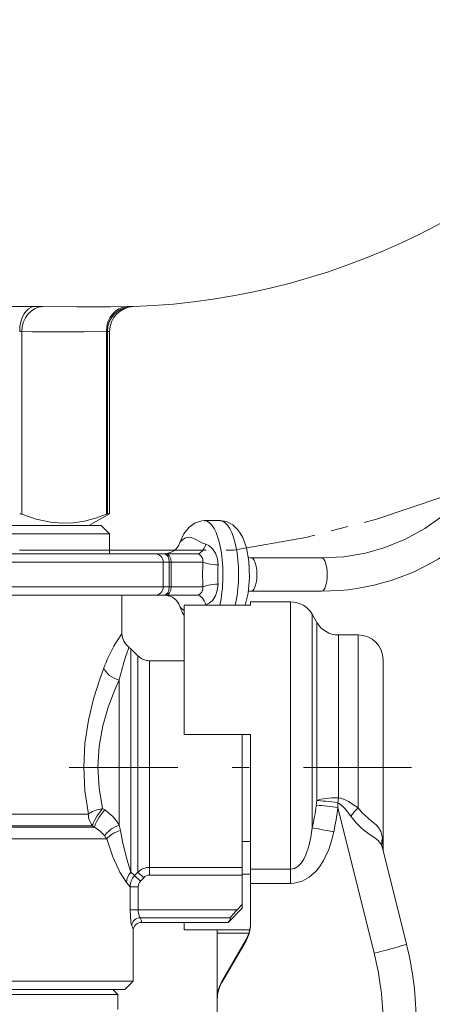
# Model space of a CAD drawing. Header units: centimetres. Extents: x -122 to 72759, y 3298 to 43172.
# Tile 226 of 243: x 31926.34 to 31928.77, y 17183.03 to 17188.84. Entities that reach past the tile are written whole.
import ezdxf

# ---------------------------------------------------------------- set-up
doc = ezdxf.new("R2010")
doc.units = ezdxf.units.CM
doc.header["$MEASUREMENT"] = 0
for name, pattern in [('DASHDOT', [25.4, 12.7, -6.35, 0, -6.35]), ('DASHSPACE', [30, 12, -18]), ('MITTE', [2, 1.25, -0.25, 0.25, -0.25])]:
    doc.linetypes.add(name, pattern=pattern)
doc.layers.get('0').update_dxf_attribs({"lineweight": 5})

# ---------------------------------------------------------------- blocks, each defined once
blk = doc.blocks.new('G$C87052DC9')
at = {"color": 7, "lineweight": 13}
for p, q in [((-32.132, -38.94), (-33.041, -38.94)), ((-30.735, -38.941), (-30.674, -38.94)), ((-30.638, -38.94), (-30.674, -38.94)), ((-32.323, -42.071), (-32.323, -39.316)), ((-31.048, -39.316), (-31.032, -39.315)), ((-31.048, -42.071), (-31.048, -39.316)), ((-31, -39.315), (-31.032, -39.315)), ((-31.032, -42.066), (-31.032, -39.315)), ((-31, -42.066), (-31, -39.315)), ((-31.312, -42.246), (-31, -42.066)), ((-31.032, -42.066), (-31, -42.066)), ((-29.567, -42.171), (-29.332, -42.171)), ((-31.125, -42.246), (-37.462, -42.246)), ((-31.125, -42.246), (-31, -42.371)), ((-31, -42.371), (-37.572, -42.371)), ((-31, -42.671), (-31, -42.371)), ((-30.314, -42.671), (-38.688, -42.671)), ((-30.18, -42.671), (-30.314, -42.671)), ((-30.151, -42.671), (-30.18, -42.671)), ((-29.682, -42.671), (-30.151, -42.671)), ((-28.862, -42.734), (-28.627, -42.734)), ((-28.627, -42.734), (-27.802, -42.734)), ((-30.189, -42.796), (-38.812, -42.796)), ((-30.099, -42.796), (-30.189, -42.796)), ((-30.189, -43.171), (-30.189, -42.796)), ((-30.071, -42.796), (-30.099, -42.796)), ((-30.099, -43.171), (-30.099, -42.796)), ((-29.592, -42.796), (-30.071, -42.796)), ((-30.071, -43.171), (-30.071, -42.796)), ((-30.189, -43.171), (-38.812, -43.171)), ((-30.099, -43.171), (-30.189, -43.171)), ((-30.099, -43.171), (-30.071, -43.171)), ((-29.592, -43.171), (-30.071, -43.171)), ((-28.862, -43.234), (-28.627, -43.234)), ((-28.627, -43.234), (-27.802, -43.234)), ((-30.314, -43.296), (-38.688, -43.296)), ((-30.812, -43.877), (-30.812, -43.296)), ((-30.18, -43.296), (-30.314, -43.296)), ((-30.18, -43.296), (-30.151, -43.296)), ((-29.682, -43.296), (-30.151, -43.296)), ((-28.875, -43.447), (-29.875, -43.447)), ((-29.875, -43.447), (-29.875, -45.396)), ((-29.55, -43.442), (-29.565, -43.447)), ((-28.875, -43.396), (-28.875, -43.447)), ((-28.269, -43.396), (-28.875, -43.396)), ((-28.269, -43.396), (-28.269, -44.698)), ((-27.945, -43.584), (-27.945, -44.788)), ((-27.872, -43.709), (-27.945, -43.584)), ((-27.872, -43.709), (-27.872, -44.848)), ((-27.548, -43.896), (-27.548, -44.938)), ((-27.25, -43.896), (-27.548, -43.896)), ((-27.25, -43.896), (-27.25, -44.938)), ((-30.677, -44.107), (-30.677, -44.326)), ((-30.573, -44.211), (-30.677, -44.107)), ((-30.573, -44.417), (-30.573, -44.211)), ((-26.875, -44.271), (-26.875, -45.117)), ((-30.677, -44.326), (-30.677, -47.474)), ((-30.573, -44.417), (-30.573, -47.476)), ((-30.396, -44.481), (-30.396, -44.284)), ((-30.396, -44.284), (-29.875, -44.284)), ((-30.854, -44.572), (-30.854, -46.765)), ((-30.396, -44.481), (-30.396, -47.403)), ((-28.269, -44.698), (-28.269, -47.43)), ((-27.945, -44.788), (-27.945, -46.808)), ((-27.872, -44.848), (-27.872, -46.394)), ((-27.548, -44.938), (-27.548, -46.352)), ((-27.25, -44.938), (-27.25, -46.503)), ((-26.875, -45.117), (-26.875, -47.104)), ((-28.875, -45.396), (-29.875, -45.396)), ((-29, -47.403), (-29, -45.396)), ((-28.875, -45.396), (-28.875, -47.43)), ((-27.559, -46.427), (-27.548, -46.352)), ((-27.882, -46.464), (-27.872, -46.394)), ((-27.557, -46.499), (-27.559, -46.427)), ((-27.557, -46.499), (-27.009, -48.699)), ((-31.319, -46.599), (-37.736, -46.599)), ((-31.073, -46.536), (-31.104, -46.516)), ((-37.82, -46.798), (-31.226, -46.798)), ((-31.256, -46.776), (-37.8, -46.776)), ((-31.226, -46.798), (-31.256, -46.776)), ((-37.884, -46.975), (-31.041, -46.975)), ((-29, -47.015), (-28.875, -47.015)), ((-26.885, -47.11), (-26.524, -48.56)), ((-30.622, -47.528), (-30.677, -47.474)), ((-30.573, -47.476), (-30.622, -47.528)), ((-30.534, -47.611), (-30.622, -47.528)), ((-30.485, -47.559), (-30.573, -47.476)), ((-29, -47.403), (-30.396, -47.403)), ((-30.396, -47.52), (-30.396, -47.403)), ((-29, -47.52), (-30.396, -47.52)), ((-29, -47.52), (-29, -47.403)), ((-28.875, -47.508), (-29, -47.508)), ((-29, -47.963), (-29, -47.52)), ((-28.875, -47.43), (-28.875, -47.647)), ((-28.269, -47.43), (-28.875, -47.43)), ((-28.269, -47.647), (-28.269, -47.43)), ((-30.691, -47.696), (-30.744, -47.63)), ((-30.691, -47.696), (-30.691, -48.042)), ((-30.567, -47.696), (-30.691, -47.696)), ((-30.567, -47.696), (-30.567, -48.042)), ((-30.485, -47.559), (-30.534, -47.611)), ((-28.875, -47.647), (-28.875, -48.26)), ((-28.269, -47.647), (-28.875, -47.647)), ((-29, -47.963), (-29.076, -48.042)), ((-29, -48.021), (-29, -47.963)), ((-30.567, -48.042), (-30.691, -48.042)), ((-30.567, -48.042), (-29.076, -48.042)), ((-29, -48.021), (-29.212, -48.234)), ((-30.54, -48.165), (-29.177, -48.165)), ((-30.519, -48.234), (-29.212, -48.234)), ((-29.875, -48.234), (-29.875, -48.346)), ((-30.644, -49.121), (-30.644, -48.36)), ((-28.885, -48.346), (-29.875, -48.346)), ((-29.375, -48.346), (-29.375, -48.394)), ((-29.375, -48.394), (-29.375, -49.378)), ((-28.898, -48.394), (-29.375, -48.394)), ((-29.308, -49.128), (-28.942, -48.494)), ((-29.308, -49.143), (-28.942, -48.51)), ((-28.942, -48.494), (-28.942, -48.51)), ((-31.116, -49.121), (-37.884, -49.121)), ((-30.644, -49.121), (-31.116, -49.121)), ((-30.769, -49.246), (-30.644, -49.121)), ((-29.308, -49.128), (-29.308, -49.143)), ((-38.231, -49.246), (-31.226, -49.246)), ((-36.238, -49.321), (-30.875, -49.321)), ((-31.226, -49.246), (-30.769, -49.246)), ((-30.95, -49.246), (-30.875, -49.321)), ((-30.875, -49.321), (-30.875, -49.546)), ((-29.375, -49.378), (-29.375, -49.393)), ((-29.375, -49.393), (-29.375, -54.914))]:
    blk.add_line(p, q, dxfattribs=at)
at = {"color": 7, "linetype": 'DASHSPACE', "lineweight": 13, "ltscale": 0.255964}
blk.add_line((-40.038, -42.618), (-29.799, -42.618), dxfattribs=at)
at = {"color": 7, "linetype": 'DASHSPACE', "lineweight": 13, "ltscale": 0.016689}
blk.add_line((-29.799, -42.618), (-29.132, -42.618), dxfattribs=at)
at = {"color": 7, "linetype": 'DASHDOT', "lineweight": 13, "ltscale": 0.129104}
blk.add_line((-31.609, -45.896), (-26.445, -45.896), dxfattribs=at)
at = {"color": 7, "lineweight": 13}
for points in [[(-32.006, -38.941), (-31.491, -38.946), (-30.987, -38.945), (-30.735, -38.941)], [(-32.323, -39.316), (-32.166, -39.319), (-31.382, -39.32), (-31.048, -39.316)], [(-24.973, -40.728), (-25.12, -41.055), (-25.3, -41.362), (-25.511, -41.645), (-25.749, -41.901), (-25.973, -42.097), (-26.248, -42.291), (-26.549, -42.455), (-26.863, -42.583), (-27.138, -42.661), (-27.466, -42.717), (-27.802, -42.734)], [(-32.323, -42.071), (-32.105, -42.149), (-31.888, -42.196), (-31.718, -42.21), (-31.548, -42.204), (-31.377, -42.177), (-31.213, -42.133), (-31.048, -42.071)], [(-29.938, -42.503), (-29.878, -42.369), (-29.801, -42.27), (-29.709, -42.205), (-29.609, -42.174), (-29.567, -42.171)], [(-29.332, -42.171), (-29.236, -42.186), (-29.143, -42.233), (-29.063, -42.308), (-29.028, -42.358)], [(-29.802, -42.421), (-29.854, -42.432), (-29.901, -42.459), (-29.933, -42.492), (-29.938, -42.503)], [(-29.7, -42.456), (-29.768, -42.426), (-29.802, -42.421)], [(-29.7, -42.456), (-29.607, -42.505), (-29.55, -42.526)], [(-28.954, -43.447), (-28.911, -43.267), (-28.89, -43.028), (-28.9, -42.784), (-28.936, -42.583), (-28.99, -42.427), (-29.028, -42.358)], [(-29.364, -42.84), (-29.374, -42.746), (-29.403, -42.66), (-29.447, -42.594), (-29.502, -42.547), (-29.55, -42.526)], [(-29.592, -42.796), (-29.595, -42.746), (-29.617, -42.705), (-29.649, -42.679), (-29.682, -42.671)], [(-29.682, -43.296), (-29.642, -43.285), (-29.606, -43.248), (-29.593, -43.212), (-29.592, -43.171)], [(-29.55, -43.442), (-29.497, -43.418), (-29.448, -43.375), (-29.403, -43.307), (-29.375, -43.226), (-29.364, -43.128)], [(-29.897, -43.512), (-29.93, -43.481), (-29.938, -43.465)], [(-31.319, -46.599), (-31.371, -46.249), (-31.388, -45.891), (-31.37, -45.533), (-31.317, -45.183), (-31.241, -44.862), (-31.147, -44.564), (-31.085, -44.395)], [(-31.104, -46.516), (-31.158, -46.208), (-31.177, -45.891), (-31.157, -45.575), (-31.101, -45.267), (-31.02, -44.984), (-30.92, -44.722), (-30.854, -44.572)], [(-27.548, -46.352), (-27.512, -46.359), (-27.445, -46.383), (-27.395, -46.408), (-27.25, -46.503)], [(-27.559, -46.427), (-27.537, -46.439), (-27.495, -46.472), (-27.448, -46.522), (-27.363, -46.632)], [(-27.25, -46.503), (-27.19, -46.578), (-27.146, -46.623), (-27.053, -46.701), (-26.974, -46.768), (-26.942, -46.803), (-26.908, -46.862), (-26.886, -46.964)], [(-30.854, -46.765), (-30.896, -46.699), (-30.948, -46.638), (-31.073, -46.536)], [(-27.363, -46.632), (-27.283, -46.73), (-27.195, -46.815), (-27.104, -46.887), (-26.993, -46.965), (-26.949, -46.999), (-26.908, -47.049), (-26.885, -47.11)], [(-30.677, -47.474), (-30.738, -47.279), (-30.803, -47.014), (-30.835, -46.848)], [(-27.945, -46.808), (-27.965, -46.949), (-27.996, -47.084), (-28.039, -47.212), (-28.072, -47.28), (-28.112, -47.34), (-28.16, -47.389), (-28.213, -47.419), (-28.269, -47.43)], [(-27.62, -46.869), (-27.652, -47.001), (-27.695, -47.132), (-27.772, -47.3), (-27.822, -47.38), (-27.881, -47.455), (-27.988, -47.552), (-28.096, -47.612), (-28.216, -47.644), (-28.269, -47.647)], [(-30.744, -47.63), (-30.843, -47.475), (-30.95, -47.245), (-31.041, -46.975)], [(-30.664, -48.288), (-30.669, -48.275), (-30.679, -48.228), (-30.691, -48.042)], [(-30.54, -48.165), (-30.544, -48.161), (-30.55, -48.148), (-30.566, -48.076), (-30.567, -48.042)], [(-29.177, -48.165), (-29.176, -48.163), (-29.175, -48.16), (-29.166, -48.145), (-29.096, -48.063), (-29.076, -48.042)], [(-29.177, -48.165), (-29.186, -48.199), (-29.212, -48.234)]]:
    blk.add_lwpolyline(points, dxfattribs=at)
at = {"color": 7, "linetype": 'MITTE', "lineweight": 5}
blk.add_arc((-31.146, -28.14), 14.617, 277.9181, 345.8579, dxfattribs=at)
at = {"color": 7, "lineweight": 13}
for centre, radius, start, end in [((-31, -28.446), 10.5, 271.9761, 324.0494), ((-32.121, -45.525), 6.585, 88.9941, 90.097), ((-30.625, -39.315), 0.375, 91.9761, 180), ((-32.351, -39.71), 0.395, 85.8298, 90.4253), ((-32.351, -42.15), 0.0834, 69.971, 92.1089), ((-31.02, -42.127), 0.0627, 101.4704, 116.5168), ((-30.175, -42.421), 0.25, 270.3142, 340.9015), ((-28.862, -42.543), 0.191, 256.2733, 270.003), ((-25.287, -42.984), 4.309, 177.5062, 182.4938), ((-16.479, -42.984), 12.886, 179.358, 180.642), ((-28.862, -43.426), 0.192, 90.0626, 103.699), ((-30.175, -43.546), 0.25, 19.0312, 89.9994), ((-29.253, -43.236), 0.722, 198.4985, 210.5967), ((-29.779, -43.351), 0.199, 233.636, 241.2404), ((-28.269, -43.771), 0.375, 30, 90), ((-27.548, -43.521), 0.375, 210, 270), ((-29.545, -44.82), 1.58, 143.3615, 151.4975), ((-30.562, -43.877), 0.25, 179.9999, 234.4013), ((-27.25, -44.271), 0.375, 0, 90), ((-28.607, -45.338), 2.652, 151.3327, 159.1563), ((-26.328, -45.652), 4.653, 160.2665, 162.7737), ((-30.854, -44.284), 0.25, 45.0002, 54.4009), ((-26.608, -45.564), 4.359, 162.7906, 166.858), ((-30.396, -44.034), 0.25, 225, 270), ((-32.144, -45.862), 4.305, 347.3098, 351.9635), ((-28.417, -52.832), 6.39, 82.2653, 85.1944), ((-32.345, -45.875), 4.829, 348.1177, 352.5656), ((-25.95, -47.755), 1.806, 136.07, 141.5302), ((-31.457, -47.229), 0.488, 38.0024, 61.8349), ((-31.697, -46.997), 0.875, 9.8322, 15.3848), ((-31.419, -47.195), 0.437, 30.1278, 37.5038), ((-26.586, -47.036), 0.308, 166.4925, 193.867), ((-28.75, -47.18), 1.877, 2.3062, 6.6072), ((-26.5, -47.104), 0.375, 180, 194), ((-30.489, -47.647), 0.255, 137.3689, 176.1644), ((-30.441, -47.7), 0.25, 136.5393, 179.1561), ((-30.397, -47.653), 0.25, 89.9767, 134.9415), ((-30.396, -47.641), 0.121, 90.4419, 137.4551), ((-30.443, -47.696), 0.124, 136.9601, 180.2454), ((-30.538, -48.291), 0.127, 90.9259, 178.4203), ((-30.789, -48.363), 0.146, 0.9846, 31.0742), ((-30.518, -48.359), 0.126, 90.5192, 180.5241), ((-30.662, -48.241), 0.144, 2.8042, 31.8638), ((-29.38, -48.244), 0.505, 342.6471, 0.1216), ((-31.375, -49.77), 5, 0, 14), ((-31.375, -49.787), 4.5, 0, 14)]:
    blk.add_arc(centre, radius, start, end, dxfattribs=at)
for centre, major_axis, ratio, start_param, end_param in [((-32.125, -39.315), (0, -0.375), 0.613023, 3.176083, 4.712389), ((-31.998, -39.316), (0.008, 0.375), 0.865978, 0.047833, 1.588905), ((-30.723, -39.316), (-0.008, 0.375), 0.865978, 0.011616, 1.552688), ((-30.661, -39.315), (0, -0.375), 0.990728, 3.176082, 4.712389), ((-27.782, -39.482), (-0.013, 3.752), 0.943721, 3.131927, 4.319905), ((-29.567, -42.984), (0, -0.812), 0.34202, 0.964463, 3.141564), ((-29.332, -42.984), (0, -0.812), 0.34202, 0.964463, 3.141564), ((-29.682, -42.421), (0, 0.25), 0.582499, 3.141593, 4.282973), ((-30.314, -42.796), (0, 0.125), 0.999743, 4.712389, 6.283185), ((-30.18, -42.796), (0, 0.125), 0.642788, 4.712389, 6.283185), ((-30.151, -42.796), (0, 0.125), 0.642788, 4.712389, 6.283185), ((-28.862, -42.984), (0, -0.25), 0.34202, 6.283156, 9.424749), ((-27.802, -42.984), (0, -0.25), 0.34202, 6.28088, 9.422118), ((-29.351, -42.796), (-0.25, 0.013), 0.175032, 0.28072, 1.527289), ((-30.314, -43.171), (0, 0.125), 0.999743, 3.141593, 4.712389), ((-30.18, -43.171), (0, 0.125), 0.642787, 3.141593, 4.712389), ((-30.151, -43.171), (0, 0.125), 0.642788, 3.141593, 4.712389), ((-29.351, -43.171), (-0.25, -0.013), 0.175039, 4.755898, 6.002466), ((-29.682, -43.546), (0, 0.25), 0.582499, 5.141804, 6.283184), ((-30.854, -44.395), (-0.231, 0.095), 0.682832, 0.542724, 1.844934), ((-27.548, -46.437), (-0.375, 0), 0.227589, 4.712389, 5.759587), ((-27.548, -46.437), (0.372, -0.044), 0.023607, 1.604107, 2.632925), ((-31.104, -46.599), (-0.245, -0.051), 0.326481, 4.644943, 5.718336), ((-31.104, -46.599), (0, 0.25), 0.862559, 1.570796, 2.356194), ((-31.104, -46.599), (0.148, 0.202), 0.20395, 1.299045, 2.76748), ((-31.073, -46.621), (0.148, 0.202), 0.210869, 1.290126, 2.770675), ((-30.854, -46.882), (-0.225, -0.109), 0.428646, 4.507801, 5.764305), ((-30.817, -46.975), (-0.239, -0.073), 0.510415, 4.634055, 5.743393), ((-27.62, -46.882), (-0.367, 0.077), 0.034162, 4.719531, 5.805437), ((-29.375, -48.26), (0.5, 0), 0.999391, 5.759587, 6.283185), ((-29.375, -48.244), (0.5, 0), 0.999391, 5.759587, 5.978675), ((-27.009, -48.681), (0.485, 0.121), 0.033864, 4.703946, 6.283185), ((-28.875, -49.378), (0.5, 0), 0.999391, 2.617994, 3.141593), ((-28.875, -49.393), (0.5, 0), 0.999391, 2.617994, 3.141593)]:
    blk.add_ellipse(centre, major_axis=major_axis, ratio=ratio, start_param=start_param, end_param=end_param, dxfattribs=at)

msp = doc.modelspace()

# ---------------------------------------------------------------- block references
at = {"xscale": 0.3907495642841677, "yscale": 0.3907495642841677, "zscale": 0.3907495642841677}
msp.add_blockref('G$C87052DC9', (31938.98374, 17202.36486), dxfattribs=at)

doc.saveas('drawing.dxf')
